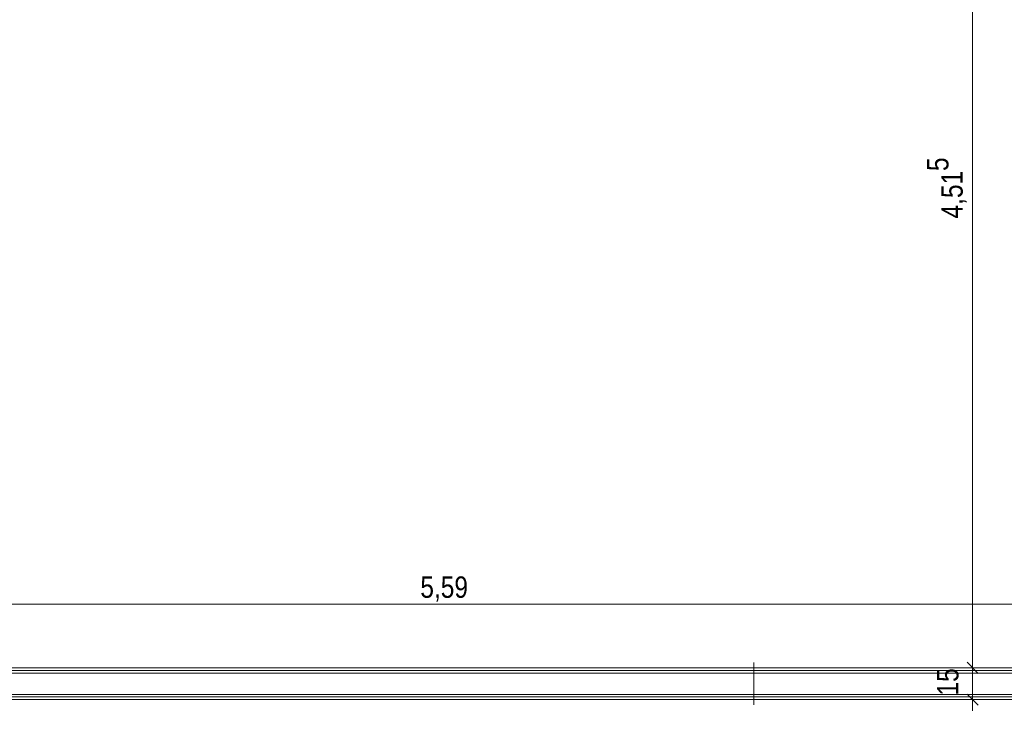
# Model space of a CAD drawing. Extents: x -720 to 300, y 62 to 1162.
# Tile 86 of 256: x -555 to -462, y 902 to 967. Entities that reach past the tile are written whole.
import ezdxf

# ---------------------------------------------------------------- set-up
doc = ezdxf.new("R2010")
doc.units = 0
doc.layers.get('0').update_dxf_attribs({"lineweight": 13})
for name, color, linetype, lineweight, true_color in [('00 -Bauelemente -Dämmung innen', 7, 'Continuous', 9, 0xff7fe6), ('00 -Bauelemente -Gipskarton', 7, 'Continuous', 9, 0xff7fe6), ('30 -34 Innenwände- 2 nichttragend', 7, 'Continuous', 18, 0xff7fe6), ('70 -76 Bemaßung- 2 Allgemein', 9, 'Continuous', 5, 0x808080)]:
    doc.layers.add(name, color=color, linetype=linetype, lineweight=lineweight, true_color=true_color)
doc.layers.add('70 -75 Raumstempel- 3 Wandstempel', color=7, linetype='Continuous', lineweight=50)
doc.styles.get("Standard").update_dxf_attribs({"font": 'ARIALN.TTF'})

# ---------------------------------------------------------------- blocks, each defined once
blk = doc.blocks.new('Referenz-A06G93UD8I')
at = {"layer": '00 -Bauelemente -Dämmung innen', "color": 0, "linetype": 'Continuous', "lineweight": -2, "ltscale": 0.13}
for p, q in [((-571.153, 905.112), (-459.353, 905.112)), ((-571.153, 903.112), (-459.353, 903.112))]:
    blk.add_line(p, q, dxfattribs=at)
at = {"layer": '00 -Bauelemente -Gipskarton', "color": 0, "linetype": 'Continuous', "lineweight": -2, "ltscale": 0.13}
for p, q in [((-571.153, 905.612), (-459.353, 905.612)), ((-571.153, 905.362), (-459.353, 905.362)), ((-571.153, 905.112), (-459.353, 905.112)), ((-571.153, 903.112), (-459.353, 903.112)), ((-571.153, 902.862), (-459.353, 902.862)), ((-571.153, 902.612), (-459.353, 902.612))]:
    blk.add_line(p, q, dxfattribs=at)
at = {"layer": '30 -34 Innenwände- 2 nichttragend', "color": 0, "linetype": 'Continuous', "lineweight": -2, "ltscale": 0.13}
for p, q in [((-571.153, 905.612), (-459.353, 905.612)), ((-571.153, 902.612), (-459.353, 902.612))]:
    blk.add_line(p, q, dxfattribs=at)
at = {"layer": '70 -75 Raumstempel- 3 Wandstempel', "color": 0, "linetype": 'Continuous', "lineweight": -2, "ltscale": 0.13}
blk.add_line((-485.986, 902.112), (-485.986, 906.112), dxfattribs=at)
at = {"layer": '70 -76 Bemaßung- 2 Allgemein', "color": 0, "linetype": 'Continuous', "lineweight": -2, "ltscale": 0.13}
for p, q in [((-465.353, 906.673), (-465.353, 994.852)), ((-460.413, 911.612), (-570.093, 911.612)), ((-465.353, 906.673), (-465.353, 907.733)), ((-465.353, 904.612), (-465.353, 906.673)), ((-465.353, 904.612), (-465.353, 906.673)), ((-462.853, 905.612), (-466.353, 905.612)), ((-462.853, 905.612), (-466.353, 905.612)), ((-464.822, 905.082), (-465.884, 906.143)), ((-464.822, 905.082), (-465.884, 906.143)), ((-465.353, 902.612), (-465.353, 905.612)), ((-465.884, 903.143), (-464.822, 902.082)), ((-465.353, 903.612), (-465.353, 901.552)), ((-462.853, 902.612), (-466.353, 902.612))]:
    blk.add_line(p, q, dxfattribs=at)
at = {"layer": '70 -76 Bemaßung- 2 Allgemein', "color": 0, "linetype": 'Continuous', "lineweight": -2, "ltscale": 0.13, "char_height": 2.01377, "attachment_point": 1, "rotation": 90}
for s, insert in [('{\\fArial Narrow;5}', (-469.646, 952.448)), ('{\\fArial Narrow;4,51}', (-468.303, 947.982)), ('{\\fArial Narrow;15}', (-468.704, 903))]:
    blk.add_mtext(s, dxfattribs=dict(at, insert=insert))
at = {"layer": '70 -76 Bemaßung- 2 Allgemein', "color": 0, "linetype": 'Continuous', "lineweight": -2, "ltscale": 0.13, "insert": (-517.4, 914.228), "char_height": 2.01377, "attachment_point": 1}
blk.add_mtext('{\\fArial Narrow;5,59}', dxfattribs=at)

msp = doc.modelspace()

# ---------------------------------------------------------------- block references
at = {"color": 8, "lineweight": 13, "ltscale": 0.13, "true_color": 0x808080}
msp.add_blockref('Referenz-A06G93UD8I', (0, 0), dxfattribs=at)

doc.saveas('drawing.dxf')
